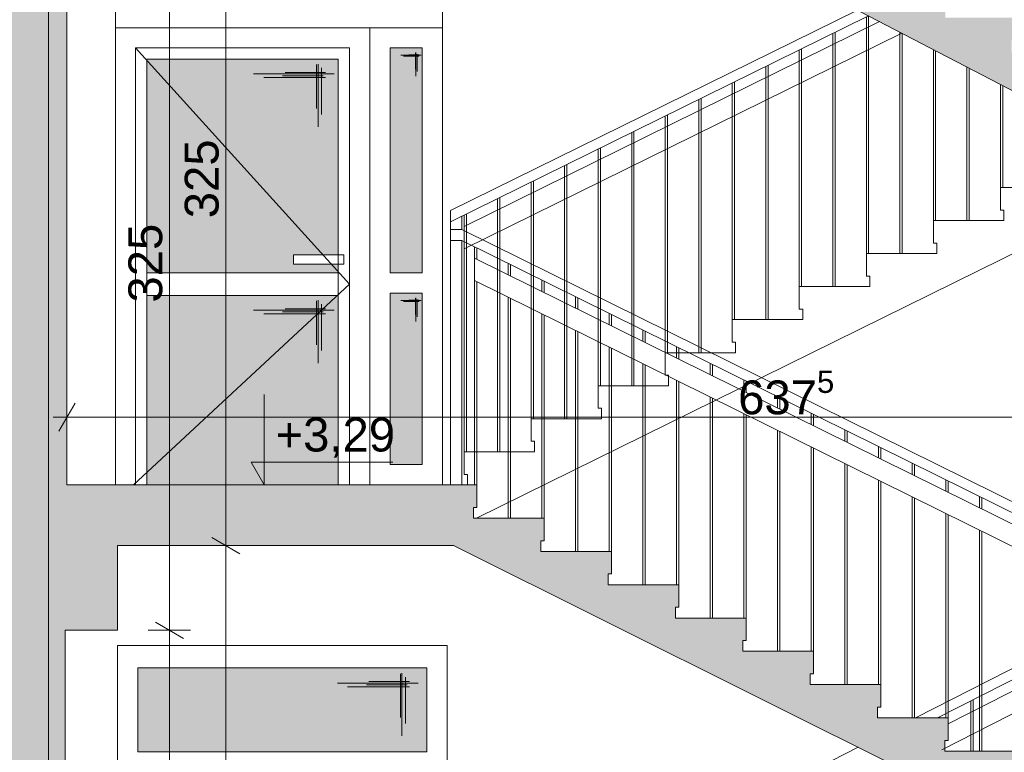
# Paper-space layout 'A-15 INWENTARYZACJA - PRZEKRÓJ' of a CAD drawing. Header units: millimetres. Extents: x 0 to 594, y 0 to 550.
# Tile 40 of 62: x 475 to 519, y 183 to 215. Entities that reach past the tile are written whole.
import ezdxf
from ezdxf.xclip import XClip

# ---------------------------------------------------------------- set-up
doc = ezdxf.new("R2010")
doc.units = ezdxf.units.MM
doc.header["$MEASUREMENT"] = 0
doc.header["$XCLIPFRAME"] = 0
doc.linetypes.add('DASHDOTX2', pattern=[1000, 500, -250, 0, -250])
doc.linetypes.add('VERDECKT', pattern=[381, 254, -127])
for name, color, linetype, lineweight, true_color in [('A__balustrada_Nr_pióra__161', 7, 'Continuous', 5, 0x949494), ('A_osie_Nr_pióra__16', 7, 'Continuous', 5, 0x0f0f0f), ('A_pochwyt_Nr_pióra__161', 7, 'Continuous', 5, 0x949494), ('A_schody_Nr_pióra__9', 7, 'Continuous', 13, 0xadadad), ('A_stolarka_Nr_pióra__254', 7, 'Continuous', 5, 0xfdfdfd), ('A_stolarka_Nr_pióra__9', 7, 'Continuous', 13, 0xadadad), ('A_widok_Nr_pióra__121', 7, 'Continuous', 5, 0xcacaca)]:
    doc.layers.add(name, color=color, linetype=linetype, lineweight=lineweight, true_color=true_color)
doc.layers.add('A_podrys', color=7, linetype='Continuous')
doc.layers.add('A_stolarka', color=7, linetype='Continuous')
for name, color, linetype, lineweight in [('A_schody_Nr_pióra__1', 7, 'Continuous', 20), ('A_strop_Nr_pióra__1', 7, 'Continuous', 20), ('A_wymiary_Nr_pióra__1', 7, 'Continuous', 20), ('A_wymiary_Nr_pióra__2', 8, 'Continuous', 13), ('A_ściany_Nr_pióra__1', 7, 'Continuous', 20)]:
    doc.layers.add(name, color=color, linetype=linetype, lineweight=lineweight)
doc.styles.add('STYL_AUTOMATYCZNY_1', font='arial.ttf')
doc.styles.add('STYL_AUTOMATYCZNY_4', font='arial.ttf')

# ---------------------------------------------------------------- blocks, each defined once
blk = doc.blocks.new('Rysunek_2_2', base_point=(-1563.001, -181.131))
at = {"linetype": 'Continuous', "lineweight": 0, "true_color": 0x000000}
h = blk.add_hatch(color=18, dxfattribs=at)
h.paths.add_polyline_path([(78.971, 521.258), (82.471, 521.258), (82.471, 526.771), (144.471, 526.771), (144.471, 492.058), (128.571, 492.058), (128.571, 487.833), (144.178, 487.833), (144.178, 485.033), (148.171, 485.033), (148.171, 458.833), (128.921, 458.833), (128.921, 459.335), (129.071, 459.335), (129.071, 460.335), (125.881, 460.335), (125.881, 460.838), (126.031, 460.838), (126.031, 461.838), (122.841, 461.838), (122.841, 462.34), (122.991, 462.34), (122.991, 463.34), (119.801, 463.34), (119.801, 463.842), (119.951, 463.842), (119.951, 464.842), (116.761, 464.842), (116.761, 465.345), (116.911, 465.345), (116.911, 466.345), (113.721, 466.345), (113.721, 466.847), (113.871, 466.847), (113.871, 467.847), (110.681, 467.847), (110.681, 468.349), (110.831, 468.349), (110.831, 469.349), (107.641, 469.349), (107.641, 469.851), (107.791, 469.851), (107.791, 470.851), (104.601, 470.851), (104.601, 471.354), (104.751, 471.354), (104.751, 472.354), (101.561, 472.354), (101.561, 472.856), (101.711, 472.856), (101.711, 473.856), (98.521, 473.856), (98.521, 474.358), (98.671, 474.358), (98.671, 475.358), (95.471, 475.358), (82.471, 475.358), (82.471, 472.158), (98.571, 472.158), (131.1, 456.083), (143.951, 456.083), (143.951, 452.033), (147.971, 452.033), (147.971, 425.983), (128.521, 425.983), (128.521, 426.467), (128.671, 426.467), (128.671, 427.467), (125.541, 427.467), (125.541, 427.951), (125.691, 427.951), (125.691, 428.951), (122.561, 428.951), (122.561, 429.435), (122.711, 429.435), (122.711, 430.435), (119.581, 430.435), (119.581, 430.92), (119.731, 430.92), (119.731, 431.92), (116.601, 431.92), (116.601, 432.404), (116.751, 432.404), (116.751, 433.404), (113.621, 433.404), (113.621, 433.888), (113.771, 433.888), (113.771, 434.888), (110.641, 434.888), (110.641, 435.372), (110.791, 435.372), (110.791, 436.372), (107.661, 436.372), (107.661, 436.856), (107.811, 436.856), (107.811, 437.856), (104.681, 437.856), (104.681, 438.34), (104.831, 438.34), (104.831, 439.34), (101.701, 439.34), (101.701, 439.824), (101.851, 439.824), (101.851, 440.824), (98.721, 440.824), (98.721, 441.308), (98.871, 441.308), (98.871, 442.308), (98.321, 442.308), (82.471, 442.308), (82.471, 439.308), (98.4, 439.308), (130.728, 423.208), (144.291, 423.208), (144.291, 419.148), (147.671, 419.148), (147.671, 393.008), (128.121, 393.008), (128.121, 393.522), (128.271, 393.522), (128.271, 394.522), (125.181, 394.522), (125.181, 395.035), (125.331, 395.035), (125.331, 396.035), (122.241, 396.035), (122.241, 396.549), (122.391, 396.549), (122.391, 397.549), (119.301, 397.549), (119.301, 398.063), (119.451, 398.063), (119.451, 399.063), (116.361, 399.063), (116.361, 399.576), (116.511, 399.576), (116.511, 400.576), (113.421, 400.576), (113.421, 401.09), (113.571, 401.09), (113.571, 402.09), (110.481, 402.09), (110.481, 402.604), (110.631, 402.604), (110.631, 403.604), (107.541, 403.604), (107.541, 404.117), (107.691, 404.117), (107.691, 405.117), (104.601, 405.117), (104.601, 405.631), (104.751, 405.631), (104.751, 406.631), (101.661, 406.631), (101.661, 407.145), (101.811, 407.145), (101.811, 408.145), (98.721, 408.145), (98.721, 408.658), (98.871, 408.658), (98.871, 409.658), (95.671, 409.658), (82.471, 409.658), (82.471, 406.408), (98.817, 406.408), (131.205, 389.733), (143.851, 389.733), (143.851, 385.843), (147.471, 385.843), (147.471, 359.733), (128.121, 359.733), (128.121, 360.245), (128.271, 360.245), (128.271, 361.245), (125.091, 361.245), (125.091, 361.756), (125.241, 361.756), (125.241, 362.756), (122.061, 362.756), (122.061, 363.267), (122.211, 363.267), (122.211, 364.267), (119.031, 364.267), (119.031, 364.779), (119.181, 364.779), (119.181, 365.779), (116.001, 365.779), (116.001, 366.29), (116.151, 366.29), (116.151, 367.29), (112.971, 367.29), (112.971, 367.801), (113.121, 367.801), (113.121, 368.801), (109.941, 368.801), (109.941, 369.313), (110.091, 369.313), (110.091, 370.313), (106.911, 370.313), (106.911, 370.824), (107.061, 370.824), (107.061, 371.824), (103.881, 371.824), (103.881, 372.335), (104.031, 372.335), (104.031, 373.335), (100.851, 373.335), (100.851, 373.847), (101.001, 373.847), (101.001, 374.847), (97.821, 374.847), (97.821, 375.358), (97.971, 375.358), (97.971, 376.358), (94.771, 376.358), (82.471, 376.358), (82.471, 373.208), (97.746, 373.208), (130.725, 356.758), (144.201, 356.758), (144.201, 353.088), (148.071, 353.088), (148.071, 326.658), (128.521, 326.658), (128.521, 327.154), (128.671, 327.154), (128.671, 328.154), (125.521, 328.154), (125.521, 328.649), (125.671, 328.649), (125.671, 329.649), (122.521, 329.649), (122.521, 330.145), (122.671, 330.145), (122.671, 331.145), (119.521, 331.145), (119.521, 331.64), (119.671, 331.64), (119.671, 332.64), (116.521, 332.64), (116.521, 333.135), (116.671, 333.135), (116.671, 334.135), (113.521, 334.135), (113.521, 334.631), (113.671, 334.631), (113.671, 335.631), (110.521, 335.631), (110.521, 336.126), (110.671, 336.126), (110.671, 337.126), (107.521, 337.126), (107.521, 337.622), (107.671, 337.622), (107.671, 338.622), (104.521, 338.622), (104.521, 339.117), (104.671, 339.117), (104.671, 340.117), (101.521, 340.117), (101.521, 340.613), (101.671, 340.613), (101.671, 341.613), (98.521, 341.613), (98.521, 342.108), (98.671, 342.108), (98.671, 343.108), (95.471, 343.108), (82.471, 343.108), (82.471, 340.108), (98.177, 340.108), (131.528, 323.483), (144.014, 323.483), (144.014, 319.913), (147.971, 319.913), (147.971, 293.683), (147.771, 293.683), (128.421, 293.683), (128.421, 294.185), (128.571, 294.185), (128.571, 295.185), (125.441, 295.185), (125.441, 295.688), (125.591, 295.688), (125.591, 296.688), (122.461, 296.688), (122.461, 297.19), (122.611, 297.19), (122.611, 298.19), (119.481, 298.19), (119.481, 298.692), (119.631, 298.692), (119.631, 299.692), (116.501, 299.692), (116.501, 300.195), (116.651, 300.195), (116.651, 301.195), (113.521, 301.195), (113.521, 301.697), (113.671, 301.697), (113.671, 302.697), (110.541, 302.697), (110.541, 303.199), (110.691, 303.199), (110.691, 304.199), (107.561, 304.199), (107.561, 304.701), (107.711, 304.701), (107.711, 305.701), (104.581, 305.701), (104.581, 306.204), (104.731, 306.204), (104.731, 307.204), (101.601, 307.204), (101.601, 307.706), (101.751, 307.706), (101.751, 308.706), (98.621, 308.706), (98.621, 309.208), (98.771, 309.208), (98.771, 310.208), (95.571, 310.208), (82.471, 310.208), (82.471, 307.008), (98.657, 307.008), (131.337, 290.533), (143.821, 290.533), (143.821, 286.843), (147.771, 286.843), (147.771, 260.633), (128.171, 260.633), (128.121, 260.633), (128.121, 261.099), (128.271, 261.099), (128.271, 262.099), (125.161, 262.099), (125.161, 262.565), (125.311, 262.565), (125.311, 263.565), (122.201, 263.565), (122.201, 264.031), (122.351, 264.031), (122.351, 265.031), (119.241, 265.031), (119.241, 265.497), (119.391, 265.497), (119.391, 266.497), (116.281, 266.497), (116.281, 266.963), (116.431, 266.963), (116.431, 267.963), (113.321, 267.963), (113.321, 268.429), (113.471, 268.429), (113.471, 269.429), (110.361, 269.429), (110.361, 269.895), (110.511, 269.895), (110.511, 270.895), (107.401, 270.895), (107.401, 271.36), (107.551, 271.36), (107.551, 272.36), (104.441, 272.36), (104.441, 272.826), (104.591, 272.826), (104.591, 273.826), (101.481, 273.826), (101.481, 274.292), (101.631, 274.292), (101.631, 275.292), (98.521, 275.292), (98.521, 275.758), (98.671, 275.758), (98.671, 276.758), (95.471, 276.758), (82.471, 276.758), (82.471, 273.908), (97.936, 273.908), (129.941, 258.058), (144.279, 258.058), (144.279, 254.058), (148.071, 254.058), (148.171, 254.058), (148.171, 227.858), (148.071, 227.858), (128.821, 227.858), (128.821, 228.317), (128.971, 228.317), (128.971, 229.317), (125.791, 229.317), (125.791, 229.776), (125.941, 229.776), (125.941, 230.776), (122.761, 230.776), (122.761, 231.235), (122.911, 231.235), (122.911, 232.235), (119.731, 232.235), (119.731, 232.695), (119.881, 232.695), (119.881, 233.695), (116.701, 233.695), (116.701, 234.154), (116.851, 234.154), (116.851, 235.154), (113.671, 235.154), (113.671, 235.613), (113.821, 235.613), (113.821, 236.613), (110.641, 236.613), (110.641, 237.072), (110.791, 237.072), (110.791, 238.072), (107.611, 238.072), (107.611, 238.531), (107.761, 238.531), (107.761, 239.531), (104.581, 239.531), (104.581, 239.99), (104.731, 239.99), (104.731, 240.99), (101.551, 240.99), (101.551, 241.449), (101.701, 241.449), (101.701, 242.449), (98.521, 242.449), (98.521, 242.908), (98.671, 242.908), (98.671, 243.908), (95.471, 243.908), (82.471, 243.908), (82.471, 257.508), (80.778, 257.508), (80.778, 257.458), (79.778, 257.458), (79.778, 257.508), (78.971, 257.508), (78.971, 128.858), (78.971, 108.706), (172.701, 108.706), (223.521, 108.706), (304.19, 108.706), (545.864, 108.706), (545.864, 212.647), (540.844, 212.647), (540.844, 210.897), (524.894, 210.897), (524.894, 211.43), (525.044, 211.43), (525.044, 212.43), (521.953, 212.43), (521.953, 212.963), (522.103, 212.963), (522.103, 213.963), (519.012, 213.963), (519.012, 214.496), (519.162, 214.496), (519.162, 215.496), (516.071, 215.496), (516.071, 216.029), (516.221, 216.029), (516.221, 217.029), (513.13, 217.029), (513.13, 217.562), (513.28, 217.562), (513.28, 218.562), (510.189, 218.562), (510.189, 219.095), (510.339, 219.095), (510.339, 220.095), (507.248, 220.095), (507.248, 220.628), (507.398, 220.628), (507.398, 221.628), (504.307, 221.628), (504.307, 222.161), (504.457, 222.161), (504.457, 223.161), (501.366, 223.161), (501.366, 223.694), (501.516, 223.694), (501.516, 224.694), (498.425, 224.694), (498.425, 225.226), (498.575, 225.226), (498.575, 226.226), (495.849, 226.226), (495.484, 226.226), (495.484, 226.759), (495.634, 226.759), (495.634, 227.759), (495.554, 227.759), (477.104, 227.759), (477.104, 254.109), (479.494, 254.109), (479.494, 257.939), (494.161, 257.939), (524.302, 242.503), (527.184, 241.027), (540.844, 241.027), (540.844, 243.977), (524.714, 243.977), (524.714, 244.505), (524.864, 244.505), (524.864, 245.505), (521.731, 245.505), (521.731, 246.033), (521.881, 246.033), (521.881, 247.033), (518.748, 247.033), (518.748, 247.56), (518.898, 247.56), (518.898, 248.56), (515.765, 248.56), (515.765, 249.088), (515.915, 249.088), (515.915, 250.088), (512.782, 250.088), (512.782, 250.616), (512.932, 250.616), (512.932, 251.616), (509.799, 251.616), (509.799, 252.144), (509.949, 252.144), (509.949, 253.144), (506.816, 253.144), (506.816, 253.671), (506.966, 253.671), (506.966, 254.671), (503.833, 254.671), (503.833, 255.199), (503.983, 255.199), (503.983, 256.199), (500.85, 256.199), (500.85, 256.727), (501, 256.727), (501, 257.727), (497.867, 257.727), (497.867, 258.255), (498.017, 258.255), (498.017, 259.255), (495.067, 259.255), (494.884, 259.255), (494.884, 259.782), (495.034, 259.782), (495.034, 260.782), (494.924, 260.782), (494.774, 260.782), (491.904, 260.782), (476.524, 260.782), (476.494, 260.782), (476.494, 287.012), (478.924, 287.012), (478.924, 290.882), (494.18, 290.882), (524.493, 275.514), (528.116, 273.677), (540.844, 273.677), (540.844, 276.987), (527.733, 276.987), (524.904, 276.987), (524.904, 277.513), (525.054, 277.513), (525.054, 278.513), (521.894, 278.513), (521.894, 279.039), (522.044, 279.039), (522.044, 280.039), (518.884, 280.039), (518.884, 280.565), (519.034, 280.565), (519.034, 281.565), (515.874, 281.565), (515.874, 282.091), (516.024, 282.091), (516.024, 283.091), (512.864, 283.091), (512.864, 283.617), (513.014, 283.617), (513.014, 284.617), (509.854, 284.617), (509.854, 285.143), (510.004, 285.143), (510.004, 286.143), (506.844, 286.143), (506.844, 286.669), (506.994, 286.669), (506.994, 287.669), (503.834, 287.669), (503.834, 288.195), (503.984, 288.195), (503.984, 289.195), (500.824, 289.195), (500.824, 289.721), (500.974, 289.721), (500.974, 290.721), (497.814, 290.721), (497.814, 291.247), (497.964, 291.247), (497.964, 292.247), (494.804, 292.247), (494.804, 292.271), (494.804, 292.773), (494.954, 292.773), (494.954, 293.773), (494.924, 293.773), (494.454, 293.773), (476.824, 293.773), (476.824, 319.773), (478.994, 319.773), (478.994, 323.723), (495.855, 323.723), (524.618, 308.913), (528.086, 307.127), (540.844, 307.127), (540.844, 310.427), (524.954, 310.427), (524.954, 310.959), (525.104, 310.959), (525.104, 311.959), (521.98, 311.959), (521.98, 312.49), (522.13, 312.49), (522.13, 313.49), (519.006, 313.49), (519.006, 314.021), (519.156, 314.021), (519.156, 315.021), (516.032, 315.021), (516.032, 315.553), (516.182, 315.553), (516.182, 316.553), (513.058, 316.553), (513.058, 317.084), (513.208, 317.084), (513.208, 318.084), (510.084, 318.084), (510.084, 318.615), (510.234, 318.615), (510.234, 319.615), (507.11, 319.615), (507.11, 320.147), (507.26, 320.147), (507.26, 321.147), (504.136, 321.147), (504.136, 321.678), (504.286, 321.678), (504.286, 322.678), (501.162, 322.678), (501.162, 323.21), (501.312, 323.21), (501.312, 324.21), (498.188, 324.21), (498.188, 324.741), (498.338, 324.741), (498.338, 325.741), (495.214, 325.741), (495.214, 325.759), (495.214, 326.272), (495.364, 326.272), (495.364, 327.272), (494.884, 327.272), (492.234, 327.272), (476.744, 327.272), (476.744, 353.502), (479.104, 353.502), (479.104, 357.272), (494.171, 357.272), (524.472, 342.222), (527.824, 340.557), (540.844, 340.557), (540.844, 343.717), (524.834, 343.717), (524.834, 344.21), (524.984, 344.21), (524.984, 345.21), (521.828, 345.21), (521.828, 345.703), (521.978, 345.703), (521.978, 346.703), (518.822, 346.703), (518.822, 347.196), (518.972, 347.196), (518.972, 348.196), (515.816, 348.196), (515.816, 348.689), (515.966, 348.689), (515.966, 349.689), (512.81, 349.689), (512.81, 350.182), (512.96, 350.182), (512.96, 351.182), (509.804, 351.182), (509.804, 351.676), (509.954, 351.676), (509.954, 352.676), (506.798, 352.676), (506.798, 353.169), (506.948, 353.169), (506.948, 354.169), (503.792, 354.169), (503.792, 354.662), (503.942, 354.662), (503.942, 355.662), (503.693, 355.662), (500.786, 355.662), (500.786, 356.155), (500.936, 356.155), (500.936, 357.155), (500.69, 357.155), (497.78, 357.155), (497.78, 357.648), (497.93, 357.648), (497.93, 358.648), (497.687, 358.648), (495.09, 358.648), (494.774, 358.648), (494.774, 359.141), (494.924, 359.141), (494.924, 360.141), (476.674, 360.141), (476.674, 386.401), (478.894, 386.401), (478.894, 389.901), (495.646, 389.901), (524.664, 375.537), (528.34, 373.717), (540.844, 373.717), (540.844, 377.057), (524.974, 377.057), (524.974, 377.542), (525.124, 377.542), (525.124, 378.542), (521.974, 378.542), (521.974, 379.027), (522.124, 379.027), (522.124, 380.027), (518.974, 380.027), (518.974, 380.512), (519.124, 380.512), (519.124, 381.512), (515.974, 381.512), (515.974, 381.997), (516.124, 381.997), (516.124, 382.997), (512.974, 382.997), (512.974, 383.482), (513.124, 383.482), (513.124, 384.482), (509.974, 384.482), (509.974, 384.967), (510.124, 384.967), (510.124, 385.967), (506.974, 385.967), (506.974, 386.452), (507.124, 386.452), (507.124, 387.452), (503.974, 387.452), (503.974, 387.937), (504.124, 387.937), (504.124, 388.937), (500.974, 388.937), (500.974, 389.422), (501.124, 389.422), (501.124, 390.422), (497.974, 390.422), (497.974, 390.907), (498.124, 390.907), (498.124, 391.907), (494.974, 391.907), (494.974, 392.392), (495.124, 392.392), (495.124, 393.392), (476.594, 393.392), (476.594, 419.552), (478.984, 419.552), (478.984, 423.322), (494.208, 423.322), (524.534, 408.57), (528.158, 406.807), (540.844, 406.807), (540.844, 410.087), (524.844, 410.087), (524.844, 410.563), (524.994, 410.563), (524.994, 411.563), (521.81, 411.563), (521.81, 412.039), (521.96, 412.039), (521.96, 413.039), (518.776, 413.039), (518.776, 413.515), (518.926, 413.515), (518.926, 414.515), (515.742, 414.515), (515.742, 414.991), (515.892, 414.991), (515.892, 415.991), (512.708, 415.991), (512.708, 416.467), (512.858, 416.467), (512.858, 417.467), (509.674, 417.467), (509.674, 417.943), (509.824, 417.943), (509.824, 418.943), (506.64, 418.943), (506.64, 419.419), (506.79, 419.419), (506.79, 420.419), (503.606, 420.419), (503.606, 420.895), (503.756, 420.895), (503.756, 421.895), (500.572, 421.895), (500.572, 422.37), (500.722, 422.37), (500.722, 423.37), (497.538, 423.37), (497.538, 423.846), (497.688, 423.846), (497.688, 424.846), (494.504, 424.846), (494.504, 425.322), (494.654, 425.322), (494.654, 426.322), (476.524, 426.322), (476.524, 452.452), (478.296, 452.452), (478.296, 456.352), (494.145, 456.352), (527.939, 439.877), (540.844, 439.877), (540.844, 442.957), (525.044, 442.957), (525.044, 443.423), (525.194, 443.423), (525.194, 444.423), (522.038, 444.423), (522.038, 444.888), (522.188, 444.888), (522.188, 445.888), (519.032, 445.888), (519.032, 446.354), (519.182, 446.354), (519.182, 447.354), (516.026, 447.354), (516.026, 447.819), (516.176, 447.819), (516.176, 448.819), (513.02, 448.819), (513.02, 449.285), (513.17, 449.285), (513.17, 450.285), (510.014, 450.285), (510.014, 450.75), (510.164, 450.75), (510.164, 451.75), (507.008, 451.75), (507.008, 452.215), (507.158, 452.215), (507.158, 453.215), (504.002, 453.215), (504.002, 453.681), (504.152, 453.681), (504.152, 454.681), (500.996, 454.681), (500.996, 455.146), (501.146, 455.146), (501.146, 456.146), (497.99, 456.146), (497.99, 456.612), (498.14, 456.612), (498.14, 457.612), (494.984, 457.612), (494.984, 458.077), (495.134, 458.077), (495.134, 459.077), (476.554, 459.077), (476.554, 485.297), (478.654, 485.297), (478.654, 488.687), (540.844, 488.687), (540.844, 485.317), (545.864, 485.317), (545.864, 508.739), (540.844, 508.739), (540.844, 506.896), (346.273, 506.896), (346.273, 532.459), (344.115, 532.459), (344.115, 530.095), (82.471, 530.095), (82.471, 532.459), (78.971, 532.459)])
h.paths.add_polyline_path([(95.471, 211.358), (82.471, 211.358), (82.471, 241.358), (97.329, 241.358), (131.386, 224.958), (144.133, 224.958), (144.133, 221.358), (148.071, 221.358), (148.071, 194.858), (128.521, 194.858), (128.521, 195.358), (128.671, 195.358), (128.671, 196.358), (125.521, 196.358), (125.521, 196.858), (125.671, 196.858), (125.671, 197.858), (122.521, 197.858), (122.521, 198.358), (122.671, 198.358), (122.671, 199.358), (119.521, 199.358), (119.521, 199.858), (119.671, 199.858), (119.671, 200.858), (116.521, 200.858), (116.521, 201.358), (116.671, 201.358), (116.671, 202.358), (113.521, 202.358), (113.521, 202.858), (113.671, 202.858), (113.671, 203.858), (110.521, 203.858), (110.521, 204.358), (110.671, 204.358), (110.671, 205.358), (107.521, 205.358), (107.521, 205.858), (107.671, 205.858), (107.671, 206.858), (104.521, 206.858), (104.521, 207.358), (104.671, 207.358), (104.671, 208.358), (101.521, 208.358), (101.521, 208.858), (101.671, 208.858), (101.671, 209.858), (98.521, 209.858), (98.521, 210.358), (98.671, 210.358), (98.671, 211.358)], flags=0)
h.paths.add_polyline_path([(82.471, 145.158), (82.471, 175.258), (98.262, 175.258), (131.328, 158.558), (144.571, 158.558), (144.571, 155.088), (147.971, 155.088), (147.971, 128.858), (126.421, 128.858), (126.421, 129.488), (126.571, 129.488), (126.571, 130.488), (123.477, 130.488), (123.477, 131.118), (123.627, 131.118), (123.627, 132.118), (120.532, 132.118), (120.532, 132.748), (120.682, 132.748), (120.682, 133.748), (117.588, 133.748), (117.588, 134.378), (117.738, 134.378), (117.738, 135.378), (114.643, 135.378), (114.643, 136.008), (114.793, 136.008), (114.793, 137.008), (111.699, 137.008), (111.699, 137.638), (111.849, 137.638), (111.849, 138.638), (108.754, 138.638), (108.754, 139.268), (108.904, 139.268), (108.904, 140.268), (105.81, 140.268), (105.81, 140.898), (105.96, 140.898), (105.96, 141.898), (102.865, 141.898), (102.865, 142.528), (103.015, 142.528), (103.015, 143.528), (99.921, 143.528), (99.921, 144.158), (100.071, 144.158), (100.071, 145.158), (96.871, 145.158)], flags=0)
h.paths.add_polyline_path([(98.571, 178.358), (82.471, 178.358), (82.471, 208.858), (97.167, 208.858), (130.967, 191.958), (144.129, 191.958), (144.129, 188.388), (147.871, 188.388), (147.871, 161.858), (131.471, 161.858), (128.271, 161.858), (128.121, 161.858), (128.121, 162.358), (128.271, 162.358), (128.271, 163.358), (125.151, 163.358), (125.151, 163.858), (125.301, 163.858), (125.301, 164.858), (122.181, 164.858), (122.181, 165.358), (122.331, 165.358), (122.331, 166.358), (119.211, 166.358), (119.211, 166.858), (119.361, 166.858), (119.361, 167.858), (116.241, 167.858), (116.241, 168.358), (116.391, 168.358), (116.391, 169.358), (113.271, 169.358), (113.271, 169.858), (113.421, 169.858), (113.421, 170.858), (110.301, 170.858), (110.301, 171.358), (110.451, 171.358), (110.451, 172.358), (107.331, 172.358), (107.331, 172.858), (107.481, 172.858), (107.481, 173.858), (104.361, 173.858), (104.361, 174.358), (104.511, 174.358), (104.511, 175.358), (101.391, 175.358), (101.391, 175.858), (101.541, 175.858), (101.541, 176.858), (98.421, 176.858), (98.421, 177.358), (98.571, 177.358)], flags=0)
h.paths.add_polyline_path([(150.524, 494.366), (170.201, 494.366), (170.201, 116.835), (150.524, 116.835)], flags=0)
h.paths.add_polyline_path([(172.701, 496.906), (150.524, 496.906), (150.524, 507.797), (150.524, 526.771), (195.183, 526.771), (195.183, 496.906)], flags=0)
h.paths.add_polyline_path([(172.701, 224.871), (222.021, 224.871), (222.021, 215.858), (223.521, 215.858), (223.521, 227.858), (172.701, 227.858), (172.701, 257.637), (222.021, 257.637), (222.021, 248.858), (223.521, 248.858), (223.521, 260.633), (172.701, 260.633), (172.701, 290.657), (222.021, 290.657), (222.021, 281.633), (223.521, 281.633), (223.521, 293.683), (172.701, 293.683), (172.701, 323.677), (222.021, 323.677), (222.021, 314.683), (223.521, 314.683), (223.521, 326.858), (172.701, 326.858), (172.701, 356.697), (222.021, 356.697), (222.021, 347.858), (223.521, 347.858), (223.521, 359.933), (172.701, 359.933), (172.701, 389.633), (222.021, 389.633), (222.021, 380.933), (223.521, 380.933), (223.521, 393.158), (172.701, 393.158), (172.701, 422.653), (222.021, 422.653), (222.021, 414.158), (223.521, 414.158), (223.521, 426.133), (172.701, 426.133), (172.701, 455.673), (222.021, 455.673), (222.021, 447.133), (223.521, 447.133), (223.521, 458.833), (172.701, 458.833), (172.701, 488.693), (222.021, 488.693), (222.021, 479.833), (223.521, 479.833), (223.521, 494.535), (251.6, 494.535), (251.6, 116.835), (223.521, 116.835), (223.521, 128.858), (172.701, 128.858), (172.701, 158.494), (222.021, 158.494), (222.021, 149.858), (223.521, 149.858), (223.521, 161.858), (172.701, 161.858), (172.701, 191.682), (222.021, 191.682), (222.021, 182.858), (223.521, 182.858), (223.521, 194.858), (172.701, 194.858)], flags=0)
h.paths.add_polyline_path([(196.183, 496.906), (196.183, 526.771), (211.83, 526.771), (211.83, 522.206), (215.555, 522.206), (215.555, 526.771), (277.7, 526.771), (277.7, 522.206), (281.341, 522.206), (281.341, 526.771), (330.073, 526.771), (343.402, 526.771), (343.402, 520.253), (344.306, 520.253), (344.306, 491.91), (330.073, 491.91), (308.338, 491.91), (308.338, 496.906), (302.69, 496.906), (223.521, 496.906), (222.021, 496.906)], flags=0)
h.paths.add_polyline_path([(252.986, 194.858), (252.986, 221.358), (256.744, 221.358), (256.744, 224.268), (276.249, 224.268), (276.249, 221.358), (280.601, 221.358), (280.601, 215.858), (282.33, 215.858), (282.33, 227.858), (253.1, 227.858), (253.1, 254.133), (255.965, 254.133), (255.965, 257.043), (276.56, 257.043), (276.56, 254.133), (280.531, 254.133), (280.531, 248.858), (282.33, 248.858), (282.33, 260.633), (253.1, 260.633), (253.1, 286.843), (255.62, 286.843), (255.62, 290.033), (276.43, 290.033), (276.43, 286.843), (280.911, 286.843), (280.911, 281.633), (282.33, 281.633), (282.33, 293.683), (253.1, 293.683), (253.1, 319.913), (255.56, 319.913), (255.56, 323.193), (276.41, 323.193), (276.41, 319.913), (280.781, 319.913), (280.781, 314.683), (282.33, 314.683), (282.33, 326.858), (253.1, 326.858), (253.1, 353.088), (255.85, 353.088), (255.85, 356.348), (276.87, 356.348), (276.87, 353.088), (280.771, 353.088), (280.771, 347.858), (282.33, 347.858), (282.33, 359.933), (253.1, 359.933), (253.1, 385.843), (255.8, 385.843), (255.8, 389.443), (276.57, 389.443), (276.57, 385.843), (280.771, 385.843), (280.771, 380.933), (282.33, 380.933), (282.33, 393.158), (253.1, 393.158), (253.1, 419.148), (255.377, 419.148), (255.377, 423.278), (277.092, 423.278), (277.092, 419.148), (280.851, 419.148), (280.851, 414.158), (282.33, 414.158), (282.33, 426.133), (253.1, 426.133), (253.1, 451.983), (255.98, 451.983), (255.98, 456.083), (276.881, 456.083), (276.86, 451.983), (280.851, 451.983), (280.851, 447.133), (282.33, 447.133), (282.33, 458.833), (253.1, 458.833), (253.1, 485.003), (255.966, 485.003), (255.966, 488.143), (276.82, 488.143), (276.82, 485.003), (280.951, 485.003), (280.951, 479.833), (282.33, 479.833), (282.33, 494.535), (302.69, 494.535), (302.69, 116.835), (282.33, 116.835), (282.33, 128.858), (253.1, 128.858), (253.1, 155.358), (255.659, 155.358), (255.659, 158.458), (277.1, 158.458), (277.1, 155.358), (280.751, 155.358), (280.751, 149.858), (282.33, 149.858), (282.33, 161.858), (253.1, 161.858), (253.1, 188.358), (255.71, 188.358), (255.71, 191.268), (276.58, 191.268), (276.58, 188.358), (280.69, 188.358), (280.69, 182.858), (282.33, 182.858), (282.33, 194.858)], flags=0)
h.paths.add_polyline_path([(304.19, 158.737), (455.374, 158.737), (455.374, 128.858), (304.19, 128.858)], flags=0)
h.paths.add_polyline_path([(304.19, 323.831), (474.634, 323.831), (474.634, 293.683), (304.19, 293.683)], flags=0)
h.paths.add_polyline_path([(304.19, 224.831), (474.634, 224.831), (474.634, 194.858), (304.19, 194.858)], flags=0)
h.paths.add_polyline_path([(304.19, 458.833), (304.19, 488.842), (474.634, 488.842), (474.634, 458.833)], flags=0)
h.paths.add_polyline_path([(304.19, 290.656), (474.634, 290.656), (474.634, 260.633), (304.19, 260.633)], flags=0)
h.paths.add_polyline_path([(474.634, 393.158), (304.19, 393.158), (304.19, 423.106), (474.634, 423.106)], flags=0)
h.paths.add_polyline_path([(304.19, 356.906), (474.634, 356.906), (474.634, 326.858), (304.19, 326.858)], flags=0)
h.paths.add_polyline_path([(304.19, 161.658), (304.19, 191.831), (474.634, 191.831), (474.634, 161.658), (455.374, 161.658)], flags=0)
h.paths.add_polyline_path([(304.19, 227.858), (304.19, 257.606), (474.634, 257.606), (474.634, 227.858)], flags=0)
h.paths.add_polyline_path([(304.19, 426.133), (304.19, 455.806), (474.634, 455.806), (474.634, 426.133)], flags=0)
h.paths.add_polyline_path([(304.19, 359.933), (304.19, 390.131), (474.634, 390.131), (474.634, 360.141), (474.634, 359.933)], flags=0)
h.paths.add_polyline_path([(349.328, 491.91), (349.328, 503.872), (540.844, 503.872), (540.844, 491.91), (474.634, 491.91)], flags=0)
h.paths.add_polyline_path([(540.844, 129.007), (456.874, 129.007), (456.874, 158.737), (474.634, 158.737), (474.634, 155.257), (479.284, 155.257), (479.284, 158.737), (495.613, 158.737), (516.724, 148.936), (518.578, 148.076), (518.578, 147.553), (540.844, 147.553)], flags=0)
h.paths.add_polyline_path([(477.024, 188.328), (479.355, 188.328), (479.355, 192.081), (494.25, 192.081), (524.526, 177.003), (528.16, 175.193), (540.844, 175.193), (540.844, 150.553), (519.727, 150.553), (516.954, 150.553), (516.954, 151.941), (513.964, 151.941), (513.964, 153.329), (510.974, 153.329), (510.974, 154.717), (507.984, 154.717), (507.984, 156.106), (504.994, 156.106), (504.994, 157.494), (502.004, 157.494), (502.004, 158.882), (499.014, 158.882), (499.014, 160.27), (496.024, 160.27), (496.024, 161.658), (494.834, 161.658), (477.024, 161.658)], flags=0)
h.paths.add_polyline_path([(477.104, 220.828), (479.254, 220.828), (479.254, 224.558), (495.439, 224.558), (524.46, 209.432), (525.678, 208.797), (526.72, 208.797), (540.844, 208.797), (540.844, 178.537), (527.761, 178.537), (525.004, 178.537), (525.004, 179.014), (525.154, 179.014), (525.154, 180.014), (522.017, 180.014), (522.017, 180.49), (522.167, 180.49), (522.167, 181.49), (519.03, 181.49), (519.03, 181.967), (519.18, 181.967), (519.18, 182.967), (516.043, 182.967), (516.043, 183.443), (516.193, 183.443), (516.193, 184.443), (513.056, 184.443), (513.056, 184.919), (513.206, 184.919), (513.206, 185.919), (510.069, 185.919), (510.069, 186.396), (510.219, 186.396), (510.219, 187.396), (507.082, 187.396), (507.082, 187.872), (507.232, 187.872), (507.232, 188.872), (504.095, 188.872), (504.095, 189.349), (504.245, 189.349), (504.245, 190.349), (501.108, 190.349), (501.108, 190.825), (501.258, 190.825), (501.258, 191.825), (498.121, 191.825), (498.121, 192.302), (498.271, 192.302), (498.271, 193.302), (495.271, 193.302), (495.134, 193.302), (495.134, 193.778), (495.284, 193.778), (495.284, 194.778), (494.874, 194.778), (477.104, 194.778)], flags=0)
at = {"layer": 'A_stolarka', "linetype": 'Continuous', "lineweight": 0, "true_color": 0x2d2d2d}
for points in [[(491.44, 204.178), (492.864, 204.178), (492.864, 214.156), (491.44, 214.156)], [(489.14, 204.573), (487.161, 204.573), (487.161, 204.983), (489.14, 204.983), (489.14, 213.656), (480.654, 213.656), (480.654, 204.178), (489.14, 204.178)], [(489.14, 203.178), (480.654, 203.178), (480.654, 194.778), (489.14, 194.778)], [(492.864, 195.678), (492.864, 203.278), (491.44, 203.278), (491.44, 195.678)], [(493.075, 186.658), (480.255, 186.658), (480.255, 182.936), (493.075, 182.936)]]:
    blk.add_hatch(color=250, dxfattribs=at).paths.add_polyline_path(points)
at = {"layer": 'A__balustrada_Nr_pióra__161', "color": 252, "linetype": 'Continuous', "lineweight": 5, "true_color": 0x949494}
for p, q in [((494.124, 194.778), (494.124, 206.104)), ((494.624, 194.778), (494.624, 205.609)), ((495.184, 194.778), (495.184, 205.332)), ((495.284, 204.786), (495.284, 205.282)), ((496.678, 204.098), (496.678, 204.594)), ((496.778, 204.048), (496.778, 204.544)), ((495.284, 194.778), (495.284, 203.795)), ((498.171, 203.359), (498.171, 203.855)), ((498.271, 203.31), (498.271, 203.806)), ((496.678, 193.302), (496.678, 203.106)), ((499.665, 202.621), (499.665, 203.117)), ((496.778, 193.302), (496.778, 203.056)), ((499.765, 202.572), (499.765, 203.068)), ((498.171, 193.302), (498.171, 202.368)), ((498.271, 193.302), (498.271, 202.318)), ((501.158, 201.883), (501.158, 202.379)), ((501.258, 201.834), (501.258, 202.329)), ((499.665, 191.825), (499.665, 201.629)), ((499.765, 191.825), (499.765, 201.58)), ((502.652, 201.145), (502.652, 201.641)), ((502.752, 201.095), (502.752, 201.591)), ((501.158, 191.825), (501.158, 200.891)), ((501.258, 191.825), (501.258, 200.842)), ((504.145, 200.407), (504.145, 200.902)), ((504.245, 200.357), (504.245, 200.853)), ((502.652, 190.349), (502.652, 200.153)), ((502.752, 190.349), (502.752, 200.104)), ((505.639, 199.668), (505.639, 200.164)), ((505.739, 199.619), (505.739, 200.115)), ((504.145, 190.349), (504.145, 199.415)), ((504.245, 190.349), (504.245, 199.365)), ((507.132, 198.93), (507.132, 199.426)), ((507.232, 198.881), (507.232, 199.377)), ((505.639, 188.872), (505.639, 198.677)), ((505.739, 188.872), (505.739, 198.627)), ((508.626, 198.192), (508.626, 198.688)), ((508.726, 198.142), (508.726, 198.638)), ((507.132, 188.872), (507.132, 197.938)), ((507.232, 188.872), (507.232, 197.889)), ((510.119, 197.454), (510.119, 197.949)), ((510.219, 197.404), (510.219, 197.9)), ((508.626, 187.396), (508.626, 197.2)), ((508.726, 187.396), (508.726, 197.151)), ((511.613, 196.715), (511.613, 197.211)), ((511.713, 196.666), (511.713, 197.162)), ((510.119, 187.396), (510.119, 196.462)), ((510.219, 187.396), (510.219, 196.412)), ((513.106, 195.977), (513.106, 196.473)), ((513.206, 195.928), (513.206, 196.424)), ((511.613, 185.919), (511.613, 195.724)), ((511.713, 185.919), (511.713, 195.674)), ((514.6, 195.239), (514.6, 195.735)), ((514.7, 195.19), (514.7, 195.685)), ((513.106, 185.919), (513.106, 194.985)), ((513.206, 185.919), (513.206, 194.936)), ((516.093, 194.501), (516.093, 194.997)), ((516.193, 194.451), (516.193, 194.947)), ((514.6, 184.443), (514.6, 194.247)), ((514.7, 184.443), (514.7, 194.198)), ((517.587, 193.762), (517.587, 194.258)), ((517.687, 193.713), (517.687, 194.209)), ((516.093, 184.443), (516.093, 193.509)), ((516.193, 184.443), (516.193, 193.46)), ((517.587, 182.967), (517.587, 192.771)), ((517.687, 182.967), (517.687, 192.721))]:
    blk.add_line(p, q, dxfattribs=at)
at = {"layer": 'A_osie_Nr_pióra__16', "color": 250, "linetype": 'DASHDOTX2', "lineweight": 5, "true_color": 0x0f0f0f}
blk.add_line((476.296, 501.211), (476.296, 142.962), dxfattribs=at)
at = {"layer": 'A_pochwyt_Nr_pióra__161', "color": 252, "linetype": 'Continuous', "lineweight": 5, "true_color": 0x949494}
for p, q in [((494.624, 206.104), (494.124, 206.104)), ((525.154, 191.014), (494.624, 206.104)), ((494.624, 205.609), (494.124, 205.609)), ((525.154, 190.518), (494.624, 205.609)), ((525.154, 190.022), (495.184, 204.836)), ((525.154, 189.03), (495.184, 203.844))]:
    blk.add_line(p, q, dxfattribs=at)
at = {"layer": 'A_schody_Nr_pióra__1', "color": 7, "linetype": 'Continuous', "lineweight": 20}
for p, q in [((495.439, 224.558), (525.678, 208.797)), ((495.284, 194.778), (492.154, 194.778)), ((495.284, 193.778), (495.284, 194.778)), ((495.284, 193.778), (495.134, 193.778)), ((495.134, 193.302), (495.134, 193.778)), ((498.271, 193.302), (495.134, 193.302)), ((498.271, 192.302), (498.271, 193.302)), ((498.271, 192.302), (498.121, 192.302)), ((498.121, 191.825), (498.121, 192.302)), ((528.16, 175.193), (494.25, 192.081)), ((501.258, 191.825), (498.121, 191.825)), ((501.258, 190.825), (501.258, 191.825)), ((501.258, 190.825), (501.108, 190.825)), ((501.108, 190.349), (501.108, 190.825)), ((504.245, 190.349), (501.108, 190.349)), ((504.245, 189.349), (504.245, 190.349)), ((504.245, 189.349), (504.095, 189.349)), ((504.095, 188.872), (504.095, 189.349)), ((507.232, 188.872), (504.095, 188.872)), ((507.232, 187.872), (507.232, 188.872)), ((507.232, 187.872), (507.082, 187.872)), ((507.082, 187.396), (507.082, 187.872)), ((510.219, 187.396), (507.082, 187.396)), ((510.219, 186.396), (510.219, 187.396)), ((510.219, 186.396), (510.069, 186.396)), ((510.069, 185.919), (510.069, 186.396)), ((513.206, 185.919), (510.069, 185.919)), ((513.206, 184.919), (513.206, 185.919)), ((513.206, 184.919), (513.056, 184.919)), ((513.056, 184.443), (513.056, 184.919)), ((516.193, 184.443), (513.056, 184.443)), ((516.193, 183.443), (516.193, 184.443)), ((516.193, 183.443), (516.043, 183.443)), ((516.043, 182.967), (516.043, 183.443)), ((519.18, 182.967), (516.043, 182.967))]:
    blk.add_line(p, q, dxfattribs=at)
at = {"layer": 'A_schody_Nr_pióra__9', "color": 253, "linetype": 'Continuous', "lineweight": 13, "true_color": 0xadadad}
for p, q in [((495.271, 193.302), (526.72, 208.797)), ((518.516, 206.967), (518.516, 207.967)), ((518.516, 207.967), (521.64, 207.967)), ((518.516, 206.967), (518.666, 206.967)), ((518.666, 206.501), (518.666, 206.967)), ((515.542, 205.501), (515.542, 206.501)), ((515.542, 206.501), (518.666, 206.501)), ((515.542, 205.501), (515.692, 205.501)), ((515.692, 205.036), (515.692, 205.501)), ((512.568, 204.036), (512.568, 205.036)), ((512.568, 205.036), (515.692, 205.036)), ((512.568, 204.036), (512.718, 204.036)), ((512.718, 203.57), (512.718, 204.036)), ((509.594, 202.57), (509.594, 203.57)), ((509.594, 203.57), (512.718, 203.57)), ((509.594, 202.57), (509.744, 202.57)), ((509.744, 202.105), (509.744, 202.57)), ((506.62, 201.105), (506.62, 202.105)), ((506.62, 202.105), (509.744, 202.105)), ((506.62, 201.105), (506.77, 201.105)), ((506.77, 200.64), (506.77, 201.105)), ((503.646, 199.64), (503.646, 200.64)), ((503.646, 200.64), (506.77, 200.64)), ((503.646, 199.64), (503.796, 199.64)), ((503.796, 199.174), (503.796, 199.64)), ((500.672, 198.174), (500.672, 199.174)), ((500.672, 199.174), (503.796, 199.174)), ((500.672, 198.174), (500.822, 198.174)), ((500.822, 197.709), (500.822, 198.174)), ((497.698, 196.709), (497.698, 197.709)), ((497.698, 197.709), (500.822, 197.709)), ((497.698, 196.709), (497.848, 196.709)), ((497.848, 196.244), (497.848, 196.709)), ((494.724, 195.244), (494.724, 196.244)), ((494.724, 196.244), (497.848, 196.244)), ((494.724, 195.244), (494.874, 195.244)), ((494.874, 194.778), (494.874, 195.244))]:
    blk.add_line(p, q, dxfattribs=at)
at = {"layer": 'A_stolarka_Nr_pióra__254', "color": 7, "linetype": 'Continuous', "lineweight": 5, "true_color": 0xfdfdfd}
for p, q in [((492.819, 213.835), (491.925, 213.835)), ((492.725, 213.795), (492.039, 213.795)), ((492.698, 213.816), (492.248, 213.816)), ((492.725, 213.852), (492.275, 213.852)), ((492.563, 213.938), (492.563, 213.209)), ((492.588, 213.95), (492.588, 212.904)), ((492.648, 213.884), (492.648, 213.113)), ((488.178, 213.415), (488.178, 211.47)), ((488.244, 213.444), (488.244, 210.657)), ((488.405, 213.27), (488.405, 211.212)), ((488.96, 213.002), (485.385, 213.002)), ((488.582, 212.842), (485.838, 212.842)), ((488.475, 212.925), (486.675, 212.925)), ((488.582, 213.068), (486.782, 213.068)), ((488.178, 202.937), (488.178, 200.992)), ((488.244, 202.966), (488.244, 200.179)), ((488.405, 202.792), (488.405, 200.734)), ((492.819, 202.957), (491.925, 202.957)), ((492.725, 202.917), (492.039, 202.917)), ((492.698, 202.938), (492.248, 202.938)), ((492.725, 202.974), (492.275, 202.974)), ((492.563, 203.061), (492.563, 202.331)), ((492.588, 203.072), (492.588, 202.026)), ((492.648, 203.006), (492.648, 202.235)), ((488.96, 202.524), (485.385, 202.524)), ((488.582, 202.364), (485.838, 202.364)), ((488.475, 202.447), (486.675, 202.447)), ((488.582, 202.59), (486.782, 202.59)), ((491.898, 186.397), (491.898, 184.452)), ((491.964, 186.427), (491.964, 183.639)), ((492.125, 186.252), (492.125, 184.195)), ((492.68, 185.985), (489.105, 185.985)), ((492.303, 185.824), (489.559, 185.824)), ((492.195, 185.908), (490.395, 185.908)), ((492.303, 186.051), (490.503, 186.051))]:
    blk.add_line(p, q, dxfattribs=at)
at = {"layer": 'A_stolarka_Nr_pióra__9', "color": 253, "linetype": 'Continuous', "lineweight": 13, "true_color": 0xadadad}
for p, q in [((479.254, 220.778), (479.254, 194.778)), ((493.764, 220.778), (493.764, 194.778)), ((479.254, 215.056), (493.764, 215.056)), ((490.54, 215.056), (490.54, 194.778)), ((480.154, 214.156), (480.154, 194.778)), ((480.154, 214.156), (489.64, 214.156)), ((489.64, 214.156), (489.64, 194.778)), ((491.44, 214.156), (492.864, 214.156)), ((491.44, 214.156), (491.44, 204.178)), ((492.864, 214.156), (492.864, 204.178)), ((480.654, 213.656), (480.654, 194.778)), ((480.654, 213.656), (489.14, 213.656)), ((489.14, 213.656), (489.14, 194.778)), ((487.161, 204.983), (487.161, 204.573)), ((489.386, 204.983), (487.161, 204.983)), ((489.386, 204.573), (489.386, 204.983)), ((487.161, 204.573), (489.386, 204.573)), ((489.14, 204.178), (480.654, 204.178)), ((492.864, 204.178), (491.44, 204.178)), ((489.14, 203.178), (480.654, 203.178)), ((492.864, 203.278), (491.44, 203.278)), ((491.44, 203.278), (491.44, 195.678)), ((492.864, 203.278), (492.864, 195.678)), ((492.864, 195.678), (491.44, 195.678)), ((479.254, 194.778), (493.764, 194.778)), ((479.355, 187.658), (479.355, 161.658)), ((479.355, 187.658), (493.975, 187.658)), ((493.975, 187.658), (493.975, 161.658)), ((480.255, 186.658), (493.075, 186.658)), ((480.255, 186.658), (480.255, 182.936)), ((493.075, 186.658), (493.075, 182.936)), ((480.255, 182.936), (493.075, 182.936))]:
    blk.add_line(p, q, dxfattribs=at)
at = {"layer": 'A_stolarka_Nr_pióra__9', "color": 253, "linetype": 'VERDECKT', "lineweight": 13, "true_color": 0xadadad}
for p, q in [((480.154, 214.156), (489.64, 203.678)), ((489.64, 203.678), (480.054, 194.778))]:
    blk.add_line(p, q, dxfattribs=at)
at = {"layer": 'A_strop_Nr_pióra__1', "color": 7, "linetype": 'Continuous', "lineweight": 20}
for p, q in [((479.254, 194.778), (477.104, 194.778)), ((494.25, 192.081), (479.355, 192.081)), ((479.355, 192.081), (479.355, 188.328)), ((479.355, 188.328), (477.024, 188.328))]:
    blk.add_line(p, q, dxfattribs=at)
at = {"layer": 'A_widok_Nr_pióra__121', "color": 9, "linetype": 'Continuous', "lineweight": 5, "true_color": 0xcacaca}
for p, q in [((494.124, 206.945), (512.171, 215.837)), ((494.124, 206.445), (512.664, 215.58)), ((512.568, 205.036), (512.568, 215.533)), ((512.668, 205.036), (512.668, 215.578)), ((494.724, 206.241), (513.157, 215.323)), ((494.724, 205.242), (514.142, 214.81)), ((511.081, 203.57), (511.081, 214.8)), ((511.181, 203.57), (511.181, 214.851)), ((514.055, 205.036), (514.055, 214.855)), ((514.155, 205.036), (514.155, 214.803)), ((509.594, 203.57), (509.594, 214.068)), ((509.694, 203.57), (509.694, 214.118)), ((515.542, 206.501), (515.542, 214.08)), ((515.642, 206.501), (515.642, 214.028)), ((508.107, 202.105), (508.107, 213.335)), ((508.207, 202.105), (508.207, 213.386)), ((517.029, 206.501), (517.029, 213.305)), ((517.129, 206.501), (517.129, 213.253)), ((506.62, 202.105), (506.62, 212.602)), ((506.72, 202.105), (506.72, 212.653)), ((518.516, 207.967), (518.516, 212.53)), ((518.616, 207.967), (518.616, 212.478)), ((505.133, 200.64), (505.133, 211.869)), ((505.233, 200.64), (505.233, 211.92)), ((503.646, 200.64), (503.646, 211.137)), ((503.746, 200.64), (503.746, 211.188)), ((502.159, 199.174), (502.159, 210.404)), ((502.259, 199.174), (502.259, 210.455)), ((500.672, 199.174), (500.672, 209.671)), ((500.772, 199.174), (500.772, 209.722)), ((499.185, 197.709), (499.185, 208.939)), ((499.285, 197.709), (499.285, 208.99)), ((497.698, 197.709), (497.698, 208.206)), ((497.798, 197.709), (497.798, 208.257)), ((496.211, 196.244), (496.211, 207.473)), ((496.311, 196.244), (496.311, 207.524)), ((494.124, 206.104), (494.124, 206.945)), ((494.624, 206.104), (494.624, 206.691)), ((494.724, 196.244), (494.724, 206.741)), ((494.824, 196.244), (494.824, 206.792)), ((514.744, 184.443), (525.254, 189.814)), ((515.729, 184.443), (525.254, 189.31)), ((516.193, 184.177), (524.814, 188.582)), ((515.916, 183.029), (524.814, 187.576)), ((517.207, 182.967), (517.207, 185.198)), ((517.307, 182.967), (517.307, 185.249)), ((515.805, 184.443), (515.805, 184.482)), ((494.124, 173.907), (512.198, 183.142))]:
    blk.add_line(p, q, dxfattribs=at)
at = {"layer": 'A_wymiary_Nr_pióra__1', "color": 7, "linetype": 'Continuous', "lineweight": 20}
for p, q in [((485.86, 194.778), (485.86, 198.778)), ((477.465, 198.403), (476.743, 197.153)), ((485.86, 194.778), (485.28, 195.778)), ((485.28, 195.778), (485.86, 195.778)), ((485.86, 195.778), (491.565, 195.778)), ((483.529, 192.442), (484.779, 191.72)), ((481.029, 188.689), (482.279, 187.967))]:
    blk.add_line(p, q, dxfattribs=at)
at = {"layer": 'A_wymiary_Nr_pióra__2', "color": 8, "linetype": 'Continuous', "lineweight": 13}
for p, q in [((484.154, 192.081), (484.154, 224.558)), ((481.654, 188.328), (481.654, 220.828)), ((477.104, 196.841), (477.104, 198.716)), ((476.493, 197.778), (477.104, 197.778)), ((477.104, 197.778), (540.844, 197.778)), ((485.86, 194.778), (485.11, 194.778)), ((485.86, 194.778), (486.61, 194.778)), ((485.092, 192.081), (483.217, 192.081)), ((484.154, 161.658), (484.154, 192.081)), ((482.592, 188.328), (480.717, 188.328)), ((481.654, 161.658), (481.654, 188.328))]:
    blk.add_line(p, q, dxfattribs=at)
at = {"layer": 'A_ściany_Nr_pióra__1', "color": 7, "linetype": 'Continuous', "lineweight": 20}
for p, q in [((477.104, 220.828), (477.104, 194.778)), ((477.024, 188.328), (477.024, 161.658))]:
    blk.add_line(p, q, dxfattribs=at)
at = {"layer": 'A_wymiary_Nr_pióra__1', "color": 7, "linetype": 'Continuous', "lineweight": 20, "char_height": 1.5, "width": 3.43226, "attachment_point": 7, "rotation": 90, "style": 'STYL_AUTOMATYCZNY_4'}
for insert in [(483.854, 206.603), (481.354, 202.862)]:
    blk.add_mtext('\\A1;{\\pql;\\fArial|b0|i0|c238|p0;\\W1.000000;325}', dxfattribs=dict(at, insert=insert))
at = {"layer": 'A_wymiary_Nr_pióra__1', "color": 7, "linetype": 'Continuous', "lineweight": 20, "insert": (506.88, 197.47), "char_height": 1.5, "attachment_point": 7, "style": 'STYL_AUTOMATYCZNY_1'}
blk.add_mtext('\\A1;{\\pql;\\fArial|b0|i0|c238|p0;\\W1.000000;637\\fArial|b0|i0|c238|p0;\\W1.000000;\\A1{\\H.66x;\\S5^  ;}}', dxfattribs=at)
at = {"layer": 'A_wymiary_Nr_pióra__1', "color": 7, "linetype": 'Continuous', "lineweight": 20, "insert": (486.36, 195.978), "char_height": 1.5, "width": 5.20514, "attachment_point": 7, "style": 'STYL_AUTOMATYCZNY_4'}
blk.add_mtext('\\A1;{\\pql;\\fArial|b0|i0|c238|p0;\\W1.000000;+3,29}', dxfattribs=at)

psp = doc.layouts.new('A-15 INWENTARYZACJA - PRZEKRÓJ')

# ---------------------------------------------------------------- block references
at = {"layer": 'A_podrys', "color": 37, "linetype": 'Continuous', "lineweight": 5, "true_color": 0x656532}
ref = psp.add_blockref('Rysunek_2_2', (-1563.001, -181.131), dxfattribs=at)
XClip(ref).set_block_clipping_path([(33.4137328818, 99.0731171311), (589.1, 545.1)])

doc.saveas('drawing.dxf')
